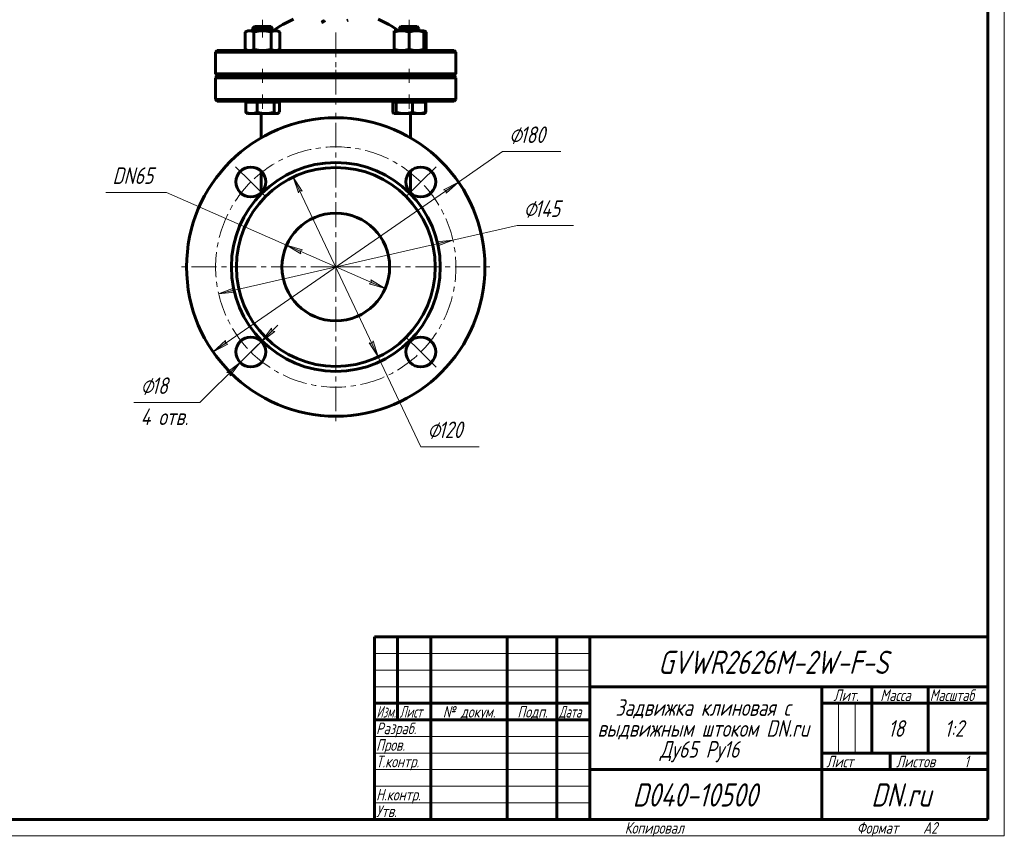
# Model space of a CAD drawing. Header units: millimetres. Extents: x 0 to 594, y 0 to 420.
# Tile 3 of 4: x 297 to 594, y 0 to 246. Entities that reach past the tile are written whole.
import ezdxf

# ---------------------------------------------------------------- set-up
doc = ezdxf.new("R2010")
doc.units = ezdxf.units.MM
for name, pattern in [('K5LT_AXLED', [12, 7.5, -1.5, 1.5, -1.5]), ('K5LT_BASIC', [0]), ('K5LT_THIN', [0])]:
    doc.linetypes.add(name, pattern=pattern)
doc.layers.add('Системный слой', color=7, linetype='Continuous')
doc.layers.add('Системный слой (1)', color=7, linetype='Continuous', true_color=0x6c6c6c)
doc.styles.add('KDIMTEXTSTYLE', font='txt', dxfattribs={"width": 0.96, "oblique": 15, "height": 5})
doc.styles.add('KTEXTSTYLE', font='txt', dxfattribs={"width": 0.96, "height": 5})
doc.dimstyles.new('KDIMSTYLE (0.50)', dxfattribs={"dimtxt": 5, "dimasz": 1, "dimexe": 2, "dimexo": 0, "dimgap": 1, "dimtad": 1, "dimlfac": 2, "dimtxsty": 'KDIMTEXTSTYLE', "dimsah": 1, "dimcen": 0, "dimdle": 1, "dimadec": 0, "dimazin": 0, "dimtfac": 0.667, "dimtmove": 0, "dimatfit": 3, "dimfxl": 1, "dimtvp": 1, "dimtolj": 1, "dimtzin": 0, "dimarcsym": 0})

# ---------------------------------------------------------------- blocks, each defined once
blk = doc.blocks.new('U19')
at = {"layer": 'Системный слой (1)', "color": 143, "linetype": 'K5LT_BASIC', "lineweight": 60, "true_color": 0x33acca}
for start, end in [(113.1998, 125.6514), (54.3486, 66.8002)]:
    blk.add_arc((392.35, 216.42), 32.5, start, end, dxfattribs=at)
blk = doc.blocks.new('U20')
at = {"layer": 'Системный слой (1)', "color": 143, "linetype": 'K5LT_BASIC', "lineweight": 60, "true_color": 0x33acca}
for p, q in [((414.85, 215.34), (414.85, 210.55)), ((414.85, 200.44), (414.85, 193.98))]:
    blk.add_line(p, q, dxfattribs=at)
blk = doc.blocks.new('U21')
at = {"layer": 'Системный слой (1)', "color": 143, "linetype": 'K5LT_BASIC', "lineweight": 60, "true_color": 0x33acca}
for p, q in [((369.85, 210.55), (369.85, 215.34)), ((369.85, 193.98), (369.85, 200.44))]:
    blk.add_line(p, q, dxfattribs=at)
blk = doc.blocks.new('U22')
at = {"layer": 'Системный слой (1)', "color": 143, "linetype": 'K5LT_BASIC', "lineweight": 60, "true_color": 0x33acca}
for p, q in [((416.79, 244.08), (411.98, 244.08)), ((416.91, 244.08), (416.79, 244.08))]:
    blk.add_line(p, q, dxfattribs=at)
blk = doc.blocks.new('U24')
at = {"layer": 'Системный слой (1)', "color": 143, "linetype": 'K5LT_BASIC', "lineweight": 60, "true_color": 0x33acca}
for p, q in [((419.17, 242.66), (418.95, 242.74)), ((419.4, 242.56), (419.17, 242.66)), ((419.64, 242.43), (419.4, 242.56))]:
    blk.add_line(p, q, dxfattribs=at)
blk = doc.blocks.new('U25')
at = {"layer": 'Системный слой (1)', "color": 143, "linetype": 'K5LT_BASIC', "lineweight": 60, "true_color": 0x33acca}
for p, q in [((409.51, 218.23), (409.62, 218.08)), ((409.62, 218.08), (409.74, 217.97)), ((409.74, 217.97), (409.85, 217.89)), ((409.85, 217.89), (409.91, 217.86)), ((409.91, 217.86), (409.98, 217.84)), ((409.98, 217.84), (410.04, 217.83))]:
    blk.add_line(p, q, dxfattribs=at)
blk = doc.blocks.new('U26')
at = {"layer": 'Системный слой (1)', "color": 143, "linetype": 'K5LT_BASIC', "lineweight": 60, "true_color": 0x33acca}
for p, q in [((369.49, 244.08), (367.79, 244.08)), ((372.71, 244.08), (369.49, 244.08))]:
    blk.add_line(p, q, dxfattribs=at)
blk = doc.blocks.new('U27')
at = {"layer": 'Системный слой (1)', "color": 143, "linetype": 'K5LT_BASIC', "lineweight": 60, "true_color": 0x33acca}
for p, q in [((419.1, 217.92), (419.12, 217.94)), ((419.12, 217.94), (419.15, 217.95)), ((419.15, 217.95), (419.18, 217.97)), ((419.18, 217.97), (419.29, 218.04)), ((419.29, 218.04), (419.41, 218.13)), ((419.41, 218.13), (419.53, 218.23))]:
    blk.add_line(p, q, dxfattribs=at)
blk = doc.blocks.new('U29')
at = {"layer": 'Системный слой (1)', "color": 143, "linetype": 'K5LT_BASIC', "lineweight": 60, "true_color": 0x33acca}
for p, q in [((418.95, 236.92), (419.17, 237)), ((419.17, 237), (419.4, 237.1)), ((419.4, 237.1), (419.64, 237.23))]:
    blk.add_line(p, q, dxfattribs=at)
blk = doc.blocks.new('U30')
at = {"layer": 'Системный слой (1)', "color": 143, "linetype": 'K5LT_BASIC', "lineweight": 60, "true_color": 0x33acca}
for p, q in [((374.53, 217.83), (374.68, 217.85)), ((374.68, 217.85), (374.83, 217.89)), ((374.83, 217.89), (374.98, 217.97)), ((374.98, 217.97), (375.1, 218.04)), ((375.1, 218.04), (375.21, 218.13)), ((375.21, 218.13), (375.33, 218.23))]:
    blk.add_line(p, q, dxfattribs=at)
blk = doc.blocks.new('U32')
at = {"layer": 'Системный слой (1)', "color": 30, "linetype": 'K5LT_AXLED', "lineweight": 18, "true_color": 0xff8000}
for q in [(392.35, 218.58), (345.35, 171.58), (439.35, 171.58), (392.35, 124.58)]:
    blk.add_line((392.35, 171.58), q, dxfattribs=at)
blk = doc.blocks.new('U34')
at = {"layer": 'Системный слой (1)', "color": 30, "linetype": 'K5LT_AXLED', "lineweight": 18, "true_color": 0xff8000}
for p, q in [((366.72, 197.21), (362.12, 201.81)), ((417.98, 197.21), (422.58, 201.81)), ((371.31, 192.62), (366.72, 197.21)), ((413.38, 192.62), (417.98, 197.21)), ((371.31, 150.54), (366.72, 145.95)), ((413.38, 150.54), (417.98, 145.95)), ((366.72, 145.95), (362.12, 141.35)), ((417.98, 145.95), (422.58, 141.35))]:
    blk.add_line(p, q, dxfattribs=at)
for start, end in [(45, 135), (135, 225), (315, 45), (225, 315)]:
    blk.add_arc((392.35, 171.58), 36.25, start, end, dxfattribs=at)
blk = doc.blocks.new('D3')
at = {"layer": 'Системный слой (1)'}
for points in [[(425.61, 193.8), (429.35, 197.19), (424.87, 194.88), (425.65, 194.63)], [(355.35, 145.97), (359.83, 148.28), (359.05, 148.53), (359.08, 149.36)]]:
    blk.add_hatch(color=7, dxfattribs=at).paths.add_polyline_path(points)
at = {"layer": 'Системный слой (1)', "color": 7, "linetype": 'K5LT_THIN', "lineweight": 18, "true_color": 0xffffff}
for p, q in [((429.35, 197.19), (442.62, 206.37)), ((355.35, 145.97), (429.35, 197.19)), ((424.87, 194.88), (429.35, 197.19)), ((429.35, 197.19), (425.61, 193.8)), ((425.65, 194.63), (424.87, 194.88)), ((425.61, 193.8), (425.65, 194.63)), ((355.35, 145.97), (359.08, 149.36)), ((359.08, 149.36), (359.05, 148.53)), ((359.05, 148.53), (359.83, 148.28)), ((359.83, 148.28), (355.35, 145.97))]:
    blk.add_line(p, q, dxfattribs=at)
blk.add_wipeout([(444.62, 207.37), (444.62, 214.75), (457.67, 214.75), (457.67, 207.37)]).dxf.layer = 'Системный слой (1)'
blk.add_line((442.62, 206.37), (460.21, 206.37), dxfattribs=at)
at = {"layer": 'Системный слой (1)', "color": 7, "char_height": 5, "attachment_point": 1, "style": 'KTEXTSTYLE'}
for s, insert in [('\\fArial|b0|c204|p34;\\H5.0;\\W1.000;\\Q15;\\fGOST Type AU|b0|i0|c204|p34;\\Q15;\\W0.960;⌀', (444.62, 213.96)), ('\\fArial|b0|c204|p34;\\H5.0;\\W1.000;\\Q15;\\fGOST Type AU|b0|i0|c204|p34;\\Q15;\\W0.960;180', (447.93, 213.96))]:
    blk.add_mtext(s, dxfattribs=dict(at, insert=insert))
blk = doc.blocks.new('KDIMARROW_01')
at = {"layer": 'Системный слой'}
blk.add_hatch(color=0, dxfattribs=at).paths.add_polyline_path([(-5, -0.66), (0, 0), (-5, 0.66), (-4.5, 0)])
at = {"layer": 'Системный слой', "color": 0, "linetype": 'K5LT_THIN', "lineweight": 18}
for p, q in [((-4.5, 0), (-5, 0.66)), ((-5, 0.66), (0, 0)), ((0, 0), (-5, -0.66)), ((-5, -0.66), (-4.5, 0))]:
    blk.add_line(p, q, dxfattribs=at)
at = {"layer": 'Системный слой (1)', "color": 0, "linetype": 'K5LT_THIN', "lineweight": 18}
blk.add_line((392.35, 171.58), (391.85, 171.58), dxfattribs=at)
blk = doc.blocks.new('D4')
at = {"layer": 'Системный слой (1)'}
for points in [[(422.96, 177.9), (427.69, 179.66), (422.67, 179.19), (423.3, 178.66)], [(362.03, 163.97), (361.4, 164.5), (361.74, 165.26), (357.01, 163.5)]]:
    blk.add_hatch(color=7, dxfattribs=at).paths.add_polyline_path(points)
at = {"layer": 'Системный слой (1)', "color": 7, "linetype": 'K5LT_THIN', "lineweight": 18, "true_color": 0xffffff}
for p, q in [((427.69, 179.66), (447.02, 184.08)), ((357.01, 163.5), (427.69, 179.66)), ((422.67, 179.19), (427.69, 179.66)), ((423.3, 178.66), (422.67, 179.19)), ((427.69, 179.66), (422.96, 177.9)), ((422.96, 177.9), (423.3, 178.66)), ((357.01, 163.5), (361.74, 165.26)), ((362.03, 163.97), (357.01, 163.5)), ((361.74, 165.26), (361.4, 164.5)), ((361.4, 164.5), (362.03, 163.97))]:
    blk.add_line(p, q, dxfattribs=at)
blk.add_wipeout([(449.02, 185.08), (449.02, 192.46), (461.56, 192.46), (461.56, 185.08)]).dxf.layer = 'Системный слой (1)'
blk.add_line((447.02, 184.08), (464.08, 184.08), dxfattribs=at)
at = {"layer": 'Системный слой (1)', "color": 7, "char_height": 5, "attachment_point": 1, "style": 'KTEXTSTYLE'}
for s, insert in [('\\fArial|b0|c204|p34;\\H5.0;\\W1.000;\\Q15;\\fGOST Type AU|b0|i0|c204|p34;\\Q15;\\W0.960;⌀', (449.02, 191.67)), ('\\fArial|b0|c204|p34;\\H5.0;\\W1.000;\\Q15;\\fGOST Type AU|b0|i0|c204|p34;\\Q15;\\W0.960;145', (452.33, 191.67))]:
    blk.add_mtext(s, dxfattribs=dict(at, insert=insert))
blk = doc.blocks.new('D5')
at = {"layer": 'Системный слой (1)'}
for points in [[(382.25, 194.46), (379.52, 198.7), (381.06, 193.9), (381.45, 194.63)], [(405.18, 144.46), (403.63, 149.26), (403.25, 148.53), (402.44, 148.7)]]:
    blk.add_hatch(color=7, dxfattribs=at).paths.add_polyline_path(points)
at = {"layer": 'Системный слой (1)', "color": 7, "linetype": 'K5LT_THIN', "lineweight": 18, "true_color": 0xffffff}
for p, q in [((379.52, 198.7), (382.25, 194.46)), ((381.06, 193.9), (379.52, 198.7)), ((379.52, 198.7), (405.18, 144.46)), ((381.45, 194.63), (381.06, 193.9)), ((382.25, 194.46), (381.45, 194.63)), ((405.18, 144.46), (402.44, 148.7)), ((402.44, 148.7), (403.25, 148.53)), ((403.25, 148.53), (403.63, 149.26)), ((403.63, 149.26), (405.18, 144.46)), ((405.18, 144.46), (417.98, 117.39))]:
    blk.add_line(p, q, dxfattribs=at)
blk.add_wipeout([(419.98, 118.39), (419.98, 125.77), (433.03, 125.77), (433.03, 118.39)]).dxf.layer = 'Системный слой (1)'
blk.add_line((417.98, 117.39), (435.58, 117.39), dxfattribs=at)
at = {"layer": 'Системный слой (1)', "color": 7, "char_height": 5, "attachment_point": 1, "style": 'KTEXTSTYLE'}
for s, insert in [('\\fArial|b0|c204|p34;\\H5.0;\\W1.000;\\Q15;\\fGOST Type AU|b0|i0|c204|p34;\\Q15;\\W0.960;⌀', (419.98, 124.98)), ('\\fArial|b0|c204|p34;\\H5.0;\\W1.000;\\Q15;\\fGOST Type AU|b0|i0|c204|p34;\\Q15;\\W0.960;120', (423.29, 124.98))]:
    blk.add_mtext(s, dxfattribs=dict(at, insert=insert))
blk = doc.blocks.new('D6')
at = {"layer": 'Системный слой (1)'}
for points in [[(382.31, 176.71), (377.47, 178.12), (381.78, 175.5), (381.59, 176.31)], [(407.23, 165.05), (402.91, 167.66), (403.11, 166.86), (402.38, 166.45)]]:
    blk.add_hatch(color=7, dxfattribs=at).paths.add_polyline_path(points)
at = {"layer": 'Системный слой (1)', "color": 7, "linetype": 'K5LT_THIN', "lineweight": 18, "true_color": 0xffffff}
for p, q in [((377.47, 178.12), (341.24, 194.03)), ((377.47, 178.12), (382.31, 176.71)), ((381.78, 175.5), (377.47, 178.12)), ((407.23, 165.05), (377.47, 178.12)), ((382.31, 176.71), (381.59, 176.31)), ((381.59, 176.31), (381.78, 175.5)), ((402.38, 166.45), (403.11, 166.86)), ((407.23, 165.05), (402.38, 166.45)), ((403.11, 166.86), (402.91, 167.66)), ((402.91, 167.66), (407.23, 165.05))]:
    blk.add_line(p, q, dxfattribs=at)
blk.add_wipeout([(324.99, 195.03), (324.99, 202.41), (338.67, 202.41), (338.67, 195.03)]).dxf.layer = 'Системный слой (1)'
blk.add_line((341.24, 194.03), (322.99, 194.03), dxfattribs=at)
at = {"layer": 'Системный слой (1)', "color": 7, "insert": (324.99, 201.62), "char_height": 5, "attachment_point": 1, "style": 'KTEXTSTYLE'}
blk.add_mtext('\\fArial|b0|c204|p34;\\H5.0;\\W1.000;\\Q15;\\fGOST Type AU|b0|i0|c204|p34;\\Q15;\\W0.960;DN65', dxfattribs=at)
blk = doc.blocks.new('D7')
at = {"layer": 'Системный слой (1)'}
for points in [[(369.91, 149.12), (373.92, 152.17), (373.1, 152.29), (373, 153.11)], [(360.44, 138.79), (363.52, 142.78), (359.51, 139.72), (360.33, 139.61)]]:
    blk.add_hatch(color=7, dxfattribs=at).paths.add_polyline_path(points)
at = {"layer": 'Системный слой (1)', "color": 7, "linetype": 'K5LT_THIN', "lineweight": 18, "true_color": 0xffffff}
for p, q in [((369.91, 149.12), (374.88, 154.05)), ((373, 153.11), (369.91, 149.12)), ((369.91, 149.12), (373.92, 152.17)), ((373.1, 152.29), (373, 153.11)), ((373.92, 152.17), (373.1, 152.29)), ((369.91, 149.12), (363.52, 142.78)), ((363.52, 142.78), (351.34, 130.7)), ((363.52, 142.78), (358.55, 137.85)), ((363.52, 142.78), (359.51, 139.72)), ((360.44, 138.79), (363.52, 142.78)), ((359.51, 139.72), (360.33, 139.61)), ((360.33, 139.61), (360.44, 138.79))]:
    blk.add_line(p, q, dxfattribs=at)
blk.add_wipeout([(333.47, 122.32), (333.47, 139.08), (348.71, 139.08), (348.71, 122.32)]).dxf.layer = 'Системный слой (1)'
blk.add_line((351.34, 130.7), (331.47, 130.7), dxfattribs=at)
at = {"layer": 'Системный слой (1)', "color": 7, "char_height": 5, "attachment_point": 1, "style": 'KTEXTSTYLE'}
for s, insert in [('\\fArial|b0|c204|p34;\\H5.0;\\W1.000;\\Q15;\\fGOST Type AU|b0|i0|c204|p34;\\Q15;\\W0.960;⌀', (333.47, 138.28)), ('\\fArial|b0|c204|p34;\\H5.0;\\W1.000;\\Q15;\\fGOST Type AU|b0|i0|c204|p34;\\Q15;\\W0.960;18', (336.78, 138.28)), ('\\fArial|b0|c204|p34;\\H5.0;\\W1.000;\\Q15;\\fGOST Type AU|b0|i0|c204|p34;\\Q15;\\W0.960;4 отв.', (333.47, 128.9))]:
    blk.add_mtext(s, dxfattribs=dict(at, insert=insert))
blk = doc.blocks.new('U35')
at = {"color": 7, "linetype": 'K5LT_THIN', "lineweight": 18, "true_color": 0xffffff}
for p, q in [((594, 420), (594, 0)), ((404, 55), (469, 55)), ((404, 50), (469, 50)), ((404, 45), (469, 45)), ((543.96, 25), (543.96, 40)), ((548.98, 25), (548.98, 40)), ((404, 30), (469, 30)), ((404, 25), (469, 25)), ((404, 20), (469, 20)), ((404, 15), (469, 15)), ((404, 10), (469, 10)), ((594, 0), (0, 0))]:
    blk.add_line(p, q, dxfattribs=at)
at = {"color": 143, "linetype": 'K5LT_BASIC', "lineweight": 60, "true_color": 0x33acca}
for p, q in [((589, 415), (589, 5)), ((404, 60), (589, 60)), ((404, 5), (404, 60)), ((411, 35), (411, 60)), ((421, 5), (421, 60)), ((444, 5), (444, 60)), ((459, 5), (459, 60)), ((469, 5), (469, 60)), ((469, 45), (589, 45)), ((539, 5), (539, 45)), ((554, 25), (554, 45)), ((571, 25), (571, 45)), ((404, 40), (469, 40)), ((539, 40), (554, 40)), ((554, 40), (589, 40)), ((404, 35), (469, 35)), ((539, 25), (589, 25)), ((559.57, 20), (559.57, 25)), ((469, 20), (539, 20)), ((539, 20), (589, 20)), ((589, 5), (20, 5))]:
    blk.add_line(p, q, dxfattribs=at)
at = {"color": 7, "attachment_point": 1, "style": 'KTEXTSTYLE'}
for s, insert, char_height in [('\\fArial|b0|c204|p34;\\H5.0;\\W1.000;\\Q15;\\fGOST Type AU|b0|i0|c204|p34;\\Q15;\\W0.960;\\H7.00;GVWR2626M-2W-F-S', (489.57, 55.86), 7), ('\\fArial|b0|c204|p34;\\H5.0;\\W1.000;\\Q15;\\fGOST Type AU|b0|i0|c204|p34;\\Q15;\\W0.926;\\H3.50;Масштаб', (571.52, 44.18), 3.5), ('\\fArial|b0|c204|p34;\\H5.0;\\W1.000;\\Q15;\\fGOST Type AU|b0|i0|c204|p34;\\Q15;\\W0.960;\\H3.50;Лит.', (542.47, 44.18), 3.5), ('\\fArial|b0|c204|p34;\\H5.0;\\W1.000;\\Q15;\\fGOST Type AU|b0|i0|c204|p34;\\Q15;\\W0.960;\\H3.50;Масса', (556.58, 44.18), 3.5), ('\\fArial|b0|c204|p34;\\H5.0;\\W1.000;\\Q15;\\fGOST Type AU|b0|i0|c204|p34;\\Q15;\\W0.786;\\H3.50;Изм.', (404.62, 39.18), 3.5), ('\\fArial|b0|c204|p34;\\H5.0;\\W1.000;\\Q15;\\fGOST Type AU|b0|i0|c204|p34;\\Q15;\\W0.800;\\H3.50;Лист', (411.61, 39.18), 3.5), ('\\fArial|b0|c204|p34;\\H5.0;\\W1.000;\\Q15;\\fGOST Type AU|b0|i0|c204|p34;\\Q15;\\W0.960;\\H3.50;№ докум.', (424.63, 39.18), 3.5), ('\\fArial|b0|c204|p34;\\H5.0;\\W1.000;\\Q15;\\fGOST Type AU|b0|i0|c204|p34;\\Q15;\\W0.960;\\H3.50;Подп.', (447.1, 39.18), 3.5), ('\\fArial|b0|c204|p34;\\H5.0;\\W1.000;\\Q15;\\fGOST Type AU|b0|i0|c204|p34;\\Q15;\\W0.800;\\H3.50;Дата', (459.61, 39.18), 3.5), ('\\fArial|b0|c204|p34;\\H5.0;\\W1.000;\\Q15;\\fGOST Type AU|b0|i0|c204|p34;\\Q15;\\W0.960;Задвижка клиновая с', (476.7, 41.21), 5), ('\\fArial|b0|c204|p34;\\H5.0;\\W1.000;\\Q15;\\fGOST Type AU|b0|i0|c204|p34;\\Q15;\\W0.960;\\H3.50;Разраб.', (404.5, 34.18), 3.5), ('\\fArial|b0|c204|p34;\\H5.0;\\W1.000;\\Q15;\\fGOST Type AU|b0|i0|c204|p34;\\Q15;\\W0.960;выдвижным штоком DN.ru', (471.27, 34.9), 5), ('\\fArial|b0|c204|p34;\\H5.0;\\W1.000;\\Q15;\\fGOST Type AU|b0|i0|c204|p34;\\Q15;\\W0.960;18', (558.94, 34.9), 5), ('\\fArial|b0|c204|p34;\\H5.0;\\W1.000;\\Q15;\\fGOST Type AU|b0|i0|c204|p34;\\Q15;\\W0.960;{\\c16737820;1:2}', (575.92, 34.9), 5), ('\\fArial|b0|c204|p34;\\H5.0;\\W1.000;\\Q15;\\fGOST Type AU|b0|i0|c204|p34;\\Q15;\\W0.960;\\H3.50;Пров.', (404.5, 29.18), 3.5), ('\\fArial|b0|c204|p34;\\H5.0;\\W1.000;\\Q15;\\fGOST Type AU|b0|i0|c204|p34;\\Q15;\\W0.960;Ду65 Ру16', (490.13, 28.59), 5), ('\\fArial|b0|c204|p34;\\H5.0;\\W1.000;\\Q15;\\fGOST Type AU|b0|i0|c204|p34;\\Q15;\\W0.960;\\H3.50;Т.контр.', (404.5, 24.18), 3.5), ('\\fArial|b0|c204|p34;\\H5.0;\\W1.000;\\Q15;\\fGOST Type AU|b0|i0|c204|p34;\\Q15;\\W0.960;\\H3.50;Лист', (540.32, 24.18), 3.5), ('\\fArial|b0|c204|p34;\\H5.0;\\W1.000;\\Q15;\\fGOST Type AU|b0|i0|c204|p34;\\Q15;\\W0.960;\\H3.50;Листов', (561.36, 24.18), 3.5), ('\\fArial|b0|c204|p34;\\H5.0;\\W1.000;\\Q15;\\fGOST Type AU|b0|i0|c204|p34;\\Q15;\\W0.960;\\H3.50;1', (581.91, 24.18), 3.5), ('\\fArial|b0|c204|p34;\\H5.0;\\W1.000;\\Q15;\\fGOST Type AU|b0|i0|c204|p34;\\Q15;\\W0.960;\\H7.00;D040-10500', (481.89, 15.86), 7), ('\\fArial|b0|c204|p34;\\H5.0;\\W1.000;\\Q15;\\fGOST Type AU|b0|i0|c204|p34;\\Q15;\\W0.960;\\H7.00;DN.ru', (553.84, 15.86), 7), ('\\fArial|b0|c204|p34;\\H5.0;\\W1.000;\\Q15;\\fGOST Type AU|b0|i0|c204|p34;\\Q15;\\W0.960;\\H3.50;Н.контр.', (404.5, 14.18), 3.5), ('\\fArial|b0|c204|p34;\\H5.0;\\W1.000;\\Q15;\\fGOST Type AU|b0|i0|c204|p34;\\Q15;\\W0.960;\\H3.50;Утв.', (404.5, 9.18), 3.5), ('\\fArial|b0|c204|p34;\\H5.0;\\W1.000;\\Q15;\\fGOST Type AU|b0|i0|c204|p34;\\Q15;\\W0.960;\\H3.50;Копировал', (479.5, 4.18), 3.5), ('\\fArial|b0|c204|p34;\\H5.0;\\W1.000;\\Q15;\\fGOST Type AU|b0|i0|c204|p34;\\Q15;\\W0.960;\\H3.50;Формат', (549.5, 4.18), 3.5), ('\\fArial|b0|c204|p34;\\H5.0;\\W1.000;\\Q15;\\fGOST Type AU|b0|i0|c204|p34;\\Q15;\\W0.960;\\H3.50;A2', (569.5, 4.18), 3.5)]:
    blk.add_mtext(s, dxfattribs=dict(at, insert=insert, char_height=char_height))

msp = doc.modelspace()

# ---------------------------------------------------------------- linework, layer by layer
at = {"layer": 'Системный слой (1)', "color": 143, "linetype": 'K5LT_BASIC', "lineweight": 60, "true_color": 0x33acca}
for p, q in [((367.7882, 244.0808), (367.2514, 243.544)), ((367.2514, 242.8308), (367.2514, 243.544)), ((367.2514, 243.544), (369.3218, 243.544)), ((369.3218, 243.544), (373.2514, 243.544)), ((372.7146, 244.0808), (373.2514, 243.544)), ((373.2514, 242.8308), (373.2514, 243.544)), ((395.6511, 245.8812), (396.1248, 246.0267)), ((411.9823, 244.0808), (411.4456, 243.544)), ((411.4456, 243.544), (417.2979, 243.544)), ((411.4456, 242.8308), (411.4456, 243.544)), ((416.9088, 244.0808), (417.4456, 243.544)), ((417.2979, 243.544), (417.4456, 243.544)), ((417.4456, 242.8308), (417.4456, 243.544)), ((365.7514, 242.8308), (365.0552, 242.4289)), ((365.0552, 242.4289), (365.0552, 237.2327)), ((365.7514, 242.8308), (366.3543, 242.8308)), ((366.3543, 242.8308), (370.2514, 242.8308)), ((367.6533, 242.4289), (367.6533, 237.2327)), ((370.2514, 242.8308), (374.1485, 242.8308)), ((372.8495, 242.4289), (372.8495, 237.2327)), ((374.1485, 242.8308), (374.7514, 242.8308)), ((374.7514, 242.8308), (375.4476, 242.4289)), ((375.4476, 242.4289), (375.4476, 237.2327)), ((409.9456, 242.8308), (412.1956, 242.8308)), ((409.9456, 242.4289), (409.9456, 242.8308)), ((409.9456, 242.4289), (409.9456, 237.2327)), ((412.1956, 242.8308), (416.6956, 242.8308)), ((414.4456, 242.4289), (414.4456, 237.2327)), ((416.6956, 242.8308), (418.9456, 242.8308)), ((418.9456, 242.8308), (418.9456, 242.4289)), ((418.9456, 242.8308), (419.6417, 242.4289)), ((418.9456, 242.4289), (418.9456, 237.2327)), ((419.6417, 242.4289), (419.6417, 237.2327)), ((356.5985, 236.8308), (356.0985, 236.3308)), ((356.0985, 236.3308), (428.5985, 236.3308)), ((356.0985, 229.8308), (356.0985, 236.3308)), ((367.0694, 236.8308), (356.5985, 236.8308)), ((365.7514, 236.8308), (365.0552, 237.2327)), ((417.6276, 236.8308), (367.0694, 236.8308)), ((374.7514, 236.8308), (375.4476, 237.2327)), ((409.9456, 236.8308), (409.9456, 237.2327)), ((428.0985, 236.8308), (417.6276, 236.8308)), ((418.9456, 237.2327), (418.9456, 236.8308)), ((418.9456, 236.8308), (419.6417, 237.2327)), ((428.0985, 236.8308), (428.5985, 236.3308)), ((428.5985, 229.8308), (428.5985, 236.3308)), ((428.5985, 229.8308), (356.0985, 229.8308)), ((356.5985, 229.3308), (356.0985, 229.8308)), ((356.5985, 229.0808), (356.0985, 228.5808)), ((356.5985, 229.3308), (428.0985, 229.3308)), ((428.0985, 229.0808), (356.5985, 229.0808)), ((367.2514, 229.0808), (367.2514, 229.3308)), ((373.2514, 229.0808), (373.2514, 229.3308)), ((411.4456, 229.0808), (411.4456, 229.3308)), ((417.4456, 229.0808), (417.4456, 229.3308)), ((428.0985, 229.3308), (428.5985, 229.8308)), ((428.0985, 229.0808), (428.5985, 228.5808)), ((356.0985, 228.5808), (428.5985, 228.5808)), ((356.0985, 222.0808), (356.0985, 228.5808)), ((428.5985, 222.0808), (428.5985, 228.5808)), ((356.5985, 221.5808), (356.0985, 222.0808)), ((428.5985, 222.0808), (356.0985, 222.0808)), ((356.5985, 221.5808), (367.0694, 221.5808)), ((365.1678, 221.2808), (366.9046, 221.2808)), ((365.1678, 221.2808), (365.1678, 218.2327)), ((365.7514, 221.2808), (365.7514, 221.5808)), ((366.9046, 221.2808), (368.6413, 221.2808)), ((367.0694, 221.5808), (417.6276, 221.5808)), ((368.6413, 221.2808), (371.1831, 221.2808)), ((368.6413, 221.2808), (368.6413, 218.2327)), ((371.1831, 221.2808), (373.7249, 221.2808)), ((373.7249, 221.2808), (374.5299, 221.2808)), ((373.7249, 221.2808), (373.7249, 218.2327)), ((374.5299, 221.2808), (375.335, 221.2808)), ((374.7514, 221.2808), (374.7514, 221.5808)), ((375.335, 221.2808), (375.335, 218.2327)), ((409.5052, 221.2808), (409.5052, 218.2327)), ((409.5052, 221.2808), (410.0431, 221.2808)), ((409.9456, 221.2808), (409.9456, 221.5808)), ((410.0431, 221.2808), (410.581, 221.2808)), ((410.581, 221.2808), (413.0512, 221.2808)), ((410.581, 221.2808), (410.581, 218.2327)), ((413.0512, 221.2808), (415.5214, 221.2808)), ((415.5214, 221.2808), (417.4537, 221.2808)), ((415.5214, 221.2808), (415.5214, 218.2327)), ((417.4537, 221.2808), (419.386, 221.2808)), ((417.6276, 221.5808), (428.0985, 221.5808)), ((418.9456, 221.2808), (418.9456, 221.5808)), ((419.386, 221.2808), (419.5291, 221.2808)), ((419.386, 221.2808), (419.386, 218.2327)), ((419.5291, 221.2808), (419.5291, 218.2327)), ((428.0985, 221.5808), (428.5985, 222.0808)), ((365.7514, 217.8308), (365.5185, 217.9653)), ((366.9046, 217.8308), (365.7514, 217.8308)), ((371.1831, 217.8308), (366.9046, 217.8308)), ((369.8485, 215.3428), (369.8485, 217.8308)), ((374.5299, 217.8308), (371.1831, 217.8308)), ((374.7514, 217.8308), (374.5299, 217.8308)), ((374.7514, 217.8308), (374.9843, 217.9653)), ((409.9456, 217.8308), (409.8459, 217.8883)), ((410.0431, 217.8308), (409.9456, 217.8308)), ((413.0512, 217.8308), (410.0431, 217.8308)), ((417.4537, 217.8308), (413.0512, 217.8308)), ((414.8485, 217.8308), (414.8485, 215.3428)), ((418.9456, 217.8308), (417.4537, 217.8308)), ((418.9456, 217.8308), (419.0452, 217.8883)), ((419.0453, 217.8883), (419.1785, 217.9653))]:
    msp.add_line(p, q, dxfattribs=at)
at = {"layer": 'Системный слой (1)', "color": 30, "linetype": 'K5LT_AXLED', "lineweight": 18, "true_color": 0xff8000}
for p, q in [((370.2514, 246.0808), (370.2514, 240.8308)), ((414.4456, 246.0808), (414.4456, 240.8308)), ((392.3485, 242.3289), (392.3485, 227.3308)), ((370.2514, 231.3308), (370.2514, 227.0808)), ((392.3485, 231.0808), (392.3485, 219.5808)), ((414.4456, 231.3308), (414.4456, 227.0808)), ((370.2514, 223.5808), (370.2514, 219.2808)), ((414.4456, 223.5808), (414.4456, 219.2808))]:
    msp.add_line(p, q, dxfattribs=at)
at = {"layer": 'Системный слой (1)', "color": 143, "linetype": 'K5LT_BASIC', "lineweight": 60, "true_color": 0x33acca}
for centre, radius in [((392.3485, 171.5808), 45), ((392.3485, 171.5808), 31.5), ((366.7159, 197.2134), 4.5), ((392.3485, 171.5808), 30), ((417.9811, 197.2134), 4.5), ((392.3485, 171.5808), 16.25), ((366.7159, 145.9482), 4.5), ((417.9811, 145.9482), 4.5)]:
    msp.add_circle(centre, radius, dxfattribs=at)
for points, knots in [([(388.5722, 246.0267), (388.5579, 245.9721), (388.5194, 245.8613), (388.3925, 245.6002), (388.2629, 245.4237), (388.1637, 245.3159), (388.1633, 245.3154), (388.1629, 245.315)], [-0.291483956, -0.291483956, -0.291483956, -0.291483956, -0.233187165, -0.174890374, 0, 0, 0.000693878, 0.000693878, 0.000693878, 0.000693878]), ([(388.1629, 245.315), (388.1637, 245.3153), (388.1645, 245.3156), (388.3726, 245.3905), (388.6483, 245.5223), (388.9254, 245.7369), (389.0124, 245.8326), (389.0459, 245.8812)], [-0.000693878, -0.000693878, -0.000693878, -0.000693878, 0, 0, 0.174890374, 0.233187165, 0.291483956, 0.291483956, 0.291483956, 0.291483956])]:
    msp.add_open_spline(points, degree=3, knots=knots, dxfattribs=at)
for points, weights in [([(366.3543, 242.8308), (365.7514, 242.8308), (365.0552, 242.4289)], [1, 1.0379548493, 1]), ([(367.6533, 242.4289), (366.9572, 242.8308), (366.3543, 242.8308)], [1, 1.0379548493, 1]), ([(370.2514, 242.8308), (369.0456, 242.8308), (367.6533, 242.4289)], [1, 1.0379548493, 1]), ([(372.8495, 242.4289), (371.4572, 242.8308), (370.2514, 242.8308)], [1, 1.0379548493, 1]), ([(374.1485, 242.8308), (373.5456, 242.8308), (372.8495, 242.4289)], [1, 1.0379548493, 1]), ([(375.4476, 242.4289), (374.7514, 242.8308), (374.1485, 242.8308)], [1, 1.0379548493, 1]), ([(412.1956, 242.8308), (411.1513, 242.8308), (409.9456, 242.4289)], [1, 1.0379548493, 1]), ([(414.4456, 242.4289), (413.2398, 242.8308), (412.1956, 242.8308)], [1, 1.0379548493, 1]), ([(416.6956, 242.8308), (415.6513, 242.8308), (414.4456, 242.4289)], [1, 1.0379548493, 1]), ([(418.9456, 242.4289), (417.7398, 242.8308), (416.6956, 242.8308)], [1, 1.0379548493, 1]), ([(365.0552, 237.2327), (365.7514, 236.8308), (366.3543, 236.8308)], [1, 1.0379548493, 1]), ([(366.3543, 236.8308), (366.9572, 236.8308), (367.6533, 237.2327)], [1, 1.0379548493, 1]), ([(367.6533, 237.2327), (369.0456, 236.8308), (370.2514, 236.8308)], [1, 1.0379548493, 1]), ([(370.2514, 236.8308), (371.4572, 236.8308), (372.8495, 237.2327)], [1, 1.0379548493, 1]), ([(372.8495, 237.2327), (373.5456, 236.8308), (374.1485, 236.8308)], [1, 1.0379548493, 1]), ([(374.1485, 236.8308), (374.7514, 236.8308), (375.4476, 237.2327)], [1, 1.0379548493, 1]), ([(409.9456, 237.2327), (411.1513, 236.8308), (412.1956, 236.8308)], [1, 1.0379548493, 1]), ([(412.1956, 236.8308), (413.2398, 236.8308), (414.4456, 237.2327)], [1, 1.0379548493, 1]), ([(414.4456, 237.2327), (415.6513, 236.8308), (416.6956, 236.8308)], [1, 1.0379548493, 1]), ([(416.6956, 236.8308), (417.7398, 236.8308), (418.9456, 237.2327)], [1, 1.0379548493, 1]), ([(365.1678, 218.2327), (366.0986, 217.8308), (366.9046, 217.8308)], [1, 1.0379548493, 1]), ([(365.5185, 217.9653), (365.3513, 218.0617), (365.1678, 218.2327)], [1.01844477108, 1.01579805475, 1]), ([(366.9046, 217.8308), (367.7106, 217.8308), (368.6413, 218.2327)], [1, 1.0379548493, 1]), ([(368.6413, 218.2327), (370.0035, 217.8308), (371.1831, 217.8308)], [1, 1.0379548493, 1]), ([(371.1831, 217.8308), (372.3628, 217.8308), (373.7249, 218.2327)], [1, 1.0379548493, 1]), ([(373.7249, 218.2327), (374.1563, 217.8308), (374.5299, 217.8308)], [1, 1.0379548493, 1]), ([(410.0431, 217.8308), (410.2927, 217.8308), (410.581, 218.2327)], [1, 1.0379548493, 1]), ([(410.581, 218.2327), (411.9048, 217.8308), (413.0512, 217.8308)], [1, 1.0379548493, 1]), ([(413.0512, 217.8308), (414.1976, 217.8308), (415.5214, 218.2327)], [1, 1.0379548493, 1]), ([(415.5214, 218.2327), (416.5569, 217.8308), (417.4537, 217.8308)], [1, 1.0379548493, 1]), ([(417.4537, 217.8308), (418.3505, 217.8308), (419.386, 218.2327)], [1, 1.0379548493, 1]), ([(419.386, 218.2327), (419.2052, 217.9807), (419.0453, 217.8883)], [1, 1.02346497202, 1.01791626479])]:
    msp.add_rational_spline(points, weights, degree=2, dxfattribs=at)

# ---------------------------------------------------------------- block references
at = {"layer": 'Системный слой (1)'}
for name in ['U26', 'U19', 'U22', 'U24', 'U29', 'U32', 'U30', 'U25', 'U27', 'U21', 'U20', 'U34']:
    msp.add_blockref(name, (0, 0), dxfattribs=at)

# ---------------------------------------------------------------- next in the draw order: dimensions: what is measured, and where the dimension line sits
at = {"layer": 'Системный слой (1)', "color": 7}
dim = msp.add_diameter_dim_2p(p1=(318.3423, 120.3648), p2=(466.3547, 222.7968), dimstyle='KDIMSTYLE (0.50)', override={"dimtih": 1, "dimtoh": 1, "dimpost": '\\fGOST Type AU|b0|c204|p34;\\H5.0;\\W0.960;\\Q15;<>', "dimblk1": 'KDIMARROW_01', "dimblk2": 'KDIMARROW_01', "dimclrt": 7, "dimtol": 1, "dimtp": 0, "dimtm": 0, "dimtdec": 5, "dimtmove": 1, "dimatfit": 2, "dimtolj": 1}, dxfattribs=at)
dim.commit()
dim.dimension.update_dxf_attribs({"geometry": 'D3', "text_midpoint": (444.6204, 206.3715), "dimtype": 163})

# ---------------------------------------------------------------- next in the draw order: dimensions: what is measured, and where the dimension line sits
dim = msp.add_diameter_dim_2p(p1=(321.6723, 155.4214), p2=(463.0247, 187.7402), dimstyle='KDIMSTYLE (0.50)', override={"dimtih": 1, "dimtoh": 1, "dimpost": '\\fGOST Type AU|b0|c204|p34;\\H5.0;\\W0.960;\\Q15;<>', "dimblk1": 'KDIMARROW_01', "dimblk2": 'KDIMARROW_01', "dimclrt": 7, "dimtol": 1, "dimtp": 0, "dimtm": 0, "dimtdec": 5, "dimtmove": 1, "dimatfit": 2, "dimtolj": 1}, dxfattribs=at)
dim.commit()
dim.dimension.update_dxf_attribs({"geometry": 'D4', "text_midpoint": (449.0195, 184.0808), "dimtype": 163})

# ---------------------------------------------------------------- next in the draw order: dimensions: what is measured, and where the dimension line sits
dim = msp.add_diameter_dim_2p(p1=(366.6933, 225.8193), p2=(418.0036, 117.3423), dimstyle='KDIMSTYLE (0.50)', override={"dimtih": 1, "dimtoh": 1, "dimpost": '\\fGOST Type AU|b0|c204|p34;\\H5.0;\\W0.960;\\Q15;<>', "dimblk1": 'KDIMARROW_01', "dimblk2": 'KDIMARROW_01', "dimclrt": 7, "dimtol": 1, "dimtp": 0, "dimtm": 0, "dimtdec": 5, "dimtmove": 1, "dimatfit": 2, "dimtolj": 1}, dxfattribs=at)
dim.commit()
dim.dimension.update_dxf_attribs({"geometry": 'D5', "text_midpoint": (419.9811, 117.3899), "dimtype": 163})

# ---------------------------------------------------------------- next in the draw order: dimensions: what is measured, and where the dimension line sits
dim = msp.add_diameter_dim_2p(p1=(422.104, 158.5096), p2=(362.5929, 184.652), dimstyle='KDIMSTYLE (0.50)', override={"dimtih": 1, "dimtoh": 1, "dimpost": '\\fGOST Type AU|b0|c204|p34;\\H5.0;\\W0.960;\\Q15;<>', "dimblk1": 'KDIMARROW_01', "dimblk2": 'KDIMARROW_01', "dimclrt": 7, "dimtol": 1, "dimtp": 0, "dimtm": 0, "dimtdec": 5, "dimtmove": 1, "dimatfit": 2, "dimtolj": 1}, dxfattribs=at)
dim.commit()
dim.dimension.update_dxf_attribs({"geometry": 'D6', "text_midpoint": (339.2414, 194.0315), "dimtype": 163})
dim = msp.add_diameter_dim_2p(p1=(373.105, 152.2869), p2=(360.3268, 139.6095), dimstyle='KDIMSTYLE (0.50)', override={"dimtih": 1, "dimtoh": 1, "dimpost": '\\fGOST Type AU|b0|c204|p34;\\H5.0;\\W0.960;\\Q15;<>\\X\\fGOST Type AU|b0|c204|p34;\\H5.0;\\W0.960;\\Q15;\\fGOST Type AU|b0|i0|c204|p34;\\Q15;4 отв.', "dimblk1": 'KDIMARROW_01', "dimblk2": 'KDIMARROW_01', "dimclrt": 7, "dimtol": 1, "dimtp": 0, "dimtm": 0, "dimtdec": 5, "dimtmove": 1, "dimatfit": 2, "dimtolj": 1}, dxfattribs=at)
dim.commit()
dim.dimension.update_dxf_attribs({"geometry": 'D7', "text_midpoint": (349.3437, 130.6972)})

# ---------------------------------------------------------------- next in the draw order: block references
msp.add_blockref('U35', (0, 0))

doc.saveas('drawing.dxf')
